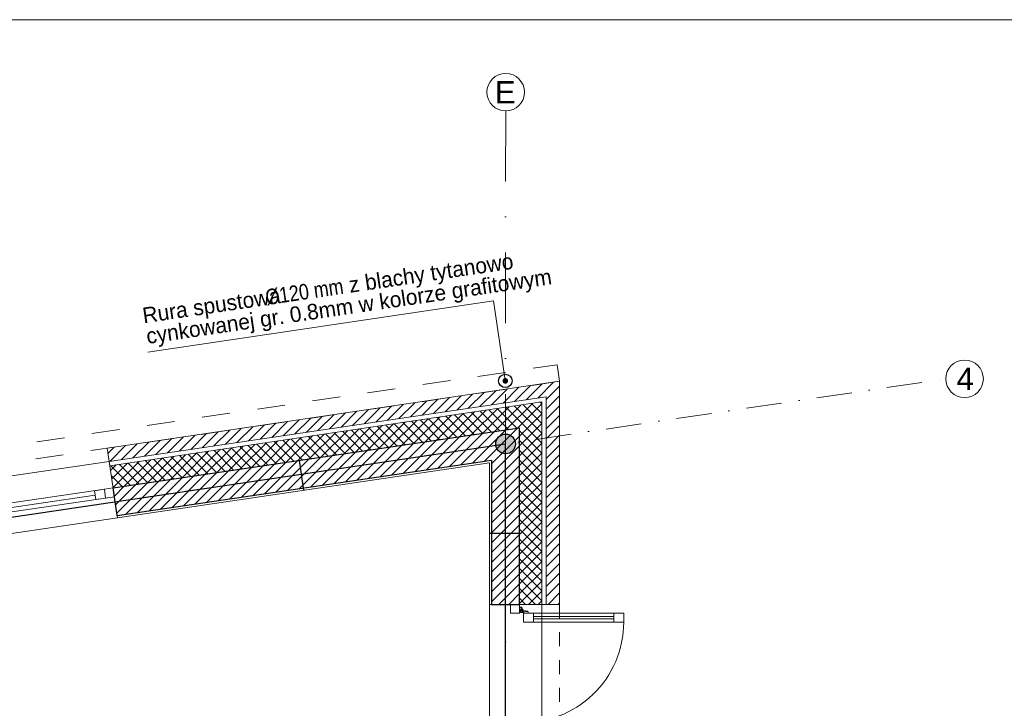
# Model space of a CAD drawing. Header units: metres. Extents: x -10951 to 10441, y -17253 to 1447.
# Tile 53 of 54: x -7218 to -6335, y -13771 to -13153. Entities that reach past the tile are written whole.
import ezdxf
from ezdxf.enums import TextEntityAlignment as Align

# ---------------------------------------------------------------- set-up
doc = ezdxf.new("R2010")
doc.units = ezdxf.units.M
doc.header["$MEASUREMENT"] = 0
for name, pattern in [('8', [0.5, 0.25, -0.25]), ('ACAD_ISO02W100', [15, 12, -3]), ('CONTINOUS', [0]), ('DASHDOT', [25.4, 12.7, -6.35, 0, -6.35])]:
    doc.linetypes.add(name, pattern=pattern)
doc.layers.get('0').update_dxf_attribs({"color": 8})
for name, color, linetype, lineweight in [('#elektryczne', 8, 'Continuous', 20), ('A_B.CIENKIE', 8, 'Continuous', 9), ('A_HACZE', 8, 'Continuous', 5), ('A_OPISY', 8, 'Continuous', 18), ('A_OSIE', 8, 'Continuous', 13), ('A_OZACZENIE DRZWI', 8, 'Continuous', 13), ('A_OZNACZENIA OKIEN', 8, 'Continuous', 13), ('A_PROJEKTOWANE ŚCIANY MUROWANE NOŚNE', 8, 'Continuous', 30), ('A_RS', 8, 'Continuous', 25), ('A_STAL CIENKIE', 8, 'Continuous', 0), ('A_STOLARKA', 8, 'Continuous', 5), ('A_TYNK', 8, 'Continuous', 5), ('EB_ODGROM_INSTALACJA ODGROMOWA', 1, 'Continuous', 30), ('EB_UZIEMIENIE', 1, 'ACAD_ISO02W100', 30)]:
    doc.layers.add(name, color=color, linetype=linetype, lineweight=lineweight)
doc.layers.add('A_OZNACZENIA WARSTW', color=8, linetype='Continuous')
doc.styles.add('ARIAL', font='arial.ttf')
doc.styles.add('GENERATED_STYLE_2', font='ARIALN.TTF')
doc.styles.add('m1_romans', font='romans.shx', dxfattribs={"width": 0.8})
doc.styles.add('opisy okien', font='txt', dxfattribs={"height": 15})

# ---------------------------------------------------------------- blocks, each defined once
blk = doc.blocks.new('_Dot')
at = {"color": 0, "linetype": 'ByBlock', "lineweight": -2}
blk.add_line((-0.5, 0), (-1, 0), dxfattribs=at)
at = {"color": 0, "linetype": 'ByBlock', "const_width": 0.5}
blk.add_lwpolyline([(-0.25, 0, 1), (0.25, 0, 1)], format="xyb", close=True, dxfattribs=at)
blk = doc.blocks.new('podkład')
at = {"layer": 'A_B.CIENKIE', "color": 8, "linetype": '8', "ltscale": 50}
blk.add_line((13910.62, -750.03), (13910.62, -1724.7), dxfattribs=at)
at = {"layer": 'A_HACZE', "color": 8, "linetype": 'Continuous'}
for p, q in [((13874.11, -555.31), (13859.87, -569.55)), ((13884.49, -553.78), (13870.25, -568.02)), ((13894.86, -552.24), (13880.62, -566.48)), ((13905.23, -550.71), (13891, -564.95)), ((13910.62, -554.16), (13898.62, -566.16)), ((13811.86, -564.53), (13797.63, -578.77)), ((13822.24, -562.99), (13808, -577.23)), ((13832.61, -561.46), (13818.37, -575.69)), ((13842.99, -559.92), (13828.75, -574.16)), ((13853.36, -558.39), (13839.12, -572.62)), ((13863.74, -556.85), (13849.5, -571.09)), ((13910.62, -563), (13898.62, -575)), ((13749.62, -573.74), (13735.38, -587.98)), ((13759.99, -572.21), (13745.75, -586.44)), ((13770.37, -570.67), (13756.13, -584.91)), ((13780.74, -569.13), (13766.5, -583.37)), ((13791.12, -567.6), (13776.88, -581.84)), ((13801.49, -566.06), (13787.25, -580.3)), ((13865.5, -572.76), (13841.77, -596.49)), ((13875.88, -571.23), (13852.15, -594.96)), ((13894.62, -605.4), (13862.43, -573.22)), ((13886.25, -569.69), (13862.52, -593.42)), ((13894.62, -596.56), (13870.13, -572.08)), ((13894.62, -570.16), (13872.89, -591.89)), ((13894.62, -587.73), (13877.83, -570.94)), ((13894.62, -578.89), (13885.53, -569.8)), ((13894.62, -570.05), (13893.23, -568.66)), ((13910.62, -571.84), (13898.62, -583.84)), ((13697.75, -581.42), (13683.51, -595.66)), ((13708.12, -579.88), (13693.88, -594.12)), ((13718.49, -578.35), (13704.26, -592.59)), ((13728.87, -576.81), (13714.63, -591.05)), ((13739.24, -575.28), (13725.01, -589.51)), ((13803.25, -581.98), (13779.53, -605.71)), ((13813.63, -580.44), (13789.9, -604.17)), ((13824, -578.9), (13800.27, -602.63)), ((13818.45, -599.94), (13800.84, -582.33)), ((13826.15, -598.8), (13808.54, -581.19)), ((13834.38, -577.37), (13810.65, -601.1)), ((13833.85, -597.67), (13816.24, -580.05)), ((13844.75, -575.83), (13821.02, -599.56)), ((13841.55, -596.53), (13823.94, -578.91)), ((13855.13, -574.3), (13831.4, -598.03)), ((13849.25, -595.39), (13831.63, -577.78)), ((13856.94, -594.25), (13839.33, -576.64)), ((13864.64, -593.11), (13847.03, -575.5)), ((13872.34, -591.97), (13854.73, -574.36)), ((13894.62, -579), (13874.62, -599)), ((13910.62, -580.68), (13898.62, -592.68)), ((13635.5, -590.63), (13621.26, -604.87)), ((13645.87, -589.1), (13631.64, -603.33)), ((13656.25, -587.56), (13642.01, -601.8)), ((13666.62, -586.03), (13652.38, -600.26)), ((13677, -584.49), (13662.76, -598.73)), ((13687.37, -582.95), (13673.13, -597.19)), ((13741.01, -591.19), (13717.28, -614.92)), ((13751.38, -589.65), (13727.65, -613.38)), ((13761.76, -588.12), (13738.03, -611.85)), ((13756.85, -609.06), (13739.24, -591.45)), ((13764.55, -607.92), (13746.94, -590.31)), ((13772.13, -586.58), (13748.4, -610.31)), ((13772.25, -606.78), (13754.64, -589.17)), ((13782.51, -585.05), (13758.78, -608.78)), ((13779.95, -605.64), (13762.34, -588.03)), ((13792.88, -583.51), (13769.15, -607.24)), ((13787.65, -604.5), (13770.04, -586.89)), ((13795.35, -603.36), (13777.74, -585.75)), ((13803.05, -602.22), (13785.44, -584.61)), ((13810.75, -601.08), (13793.14, -583.47)), ((13894.62, -587.84), (13874.62, -607.84)), ((13910.62, -589.52), (13898.62, -601.52)), ((13573.25, -599.85), (13559.01, -614.08)), ((13583.63, -598.31), (13569.39, -612.55)), ((13594, -596.77), (13579.76, -611.01)), ((13604.38, -595.24), (13590.14, -609.48)), ((13614.75, -593.7), (13600.51, -607.94)), ((13625.12, -592.17), (13610.89, -606.41)), ((13678.76, -600.4), (13655.03, -624.13)), ((13689.14, -598.87), (13665.41, -622.6)), ((13699.51, -597.33), (13675.78, -621.06)), ((13702.96, -617.04), (13685.35, -599.43)), ((13709.89, -595.8), (13686.16, -619.53)), ((13710.66, -615.9), (13693.05, -598.29)), ((13720.26, -594.26), (13696.53, -617.99)), ((13718.36, -614.76), (13700.75, -597.15)), ((13730.63, -592.72), (13706.9, -616.45)), ((13726.06, -613.62), (13708.45, -596.01)), ((13733.76, -612.48), (13716.15, -594.87)), ((13741.46, -611.34), (13723.85, -593.73)), ((13749.16, -610.2), (13731.54, -592.59)), ((13821.02, -599.56), (13791.36, -629.23)), ((13831.4, -598.03), (13801.73, -627.69)), ((13841.77, -596.49), (13812.11, -626.15)), ((13852.15, -594.96), (13822.48, -624.62)), ((13862.52, -593.42), (13832.86, -623.08)), ((13872.89, -591.89), (13843.23, -621.55)), ((13874.62, -599), (13849.62, -624)), ((13894.62, -614.24), (13874.62, -594.24)), ((13894.62, -596.68), (13874.62, -616.68)), ((13910.62, -598.36), (13898.62, -610.36)), ((13511.01, -609.06), (13505.62, -614.45)), ((13521.38, -607.52), (13507.14, -621.76)), ((13531.76, -605.99), (13517.52, -620.23)), ((13542.13, -604.45), (13527.89, -618.69)), ((13552.5, -602.92), (13538.27, -617.15)), ((13562.88, -601.38), (13548.64, -615.62)), ((13626.89, -608.08), (13603.16, -631.81)), ((13637.27, -606.54), (13613.54, -630.27)), ((13641.37, -626.15), (13623.75, -608.54)), ((13647.64, -605.01), (13623.91, -628.74)), ((13649.06, -625.02), (13631.45, -607.4)), ((13658.01, -603.47), (13634.28, -627.2)), ((13656.76, -623.88), (13639.15, -606.26)), ((13668.39, -601.94), (13644.66, -625.67)), ((13664.46, -622.74), (13646.85, -605.12)), ((13672.16, -621.6), (13654.55, -603.99)), ((13679.86, -620.46), (13662.25, -602.85)), ((13687.56, -619.32), (13669.95, -601.71)), ((13695.26, -618.18), (13677.65, -600.57)), ((13758.78, -608.78), (13729.11, -638.44)), ((13769.15, -607.24), (13739.49, -636.9)), ((13779.53, -605.71), (13749.86, -635.37)), ((13789.9, -604.17), (13760.24, -633.83)), ((13800.27, -602.63), (13770.61, -632.3)), ((13810.65, -601.1), (13780.99, -630.76)), ((13874.62, -607.84), (13849.62, -632.84)), ((13894.62, -623.08), (13874.62, -603.08)), ((13894.62, -605.52), (13874.62, -625.52)), ((13910.62, -607.2), (13898.62, -619.2)), ((13564.64, -617.29), (13540.91, -641.02)), ((13575.02, -615.76), (13551.29, -639.49)), ((13585.39, -614.22), (13561.66, -637.95)), ((13579.77, -635.27), (13562.16, -617.66)), ((13587.47, -634.13), (13569.86, -616.52)), ((13595.77, -612.69), (13572.04, -636.42)), ((13595.17, -632.99), (13577.56, -615.38)), ((13606.14, -611.15), (13582.41, -634.88)), ((13602.87, -631.85), (13585.26, -614.24)), ((13616.52, -609.61), (13592.79, -633.34)), ((13610.57, -630.71), (13592.96, -613.1)), ((13618.27, -629.57), (13600.66, -611.96)), ((13625.97, -628.43), (13608.36, -610.82)), ((13633.67, -627.29), (13616.06, -609.68)), ((13696.53, -617.99), (13666.87, -647.65)), ((13706.9, -616.45), (13677.24, -646.12)), ((13717.28, -614.92), (13687.62, -644.58)), ((13727.65, -613.38), (13697.99, -643.05)), ((13738.03, -611.85), (13708.37, -641.51)), ((13748.4, -610.31), (13718.74, -639.97)), ((13874.62, -616.68), (13849.62, -641.68)), ((13894.62, -631.92), (13874.62, -611.92)), ((13894.62, -614.36), (13874.62, -634.36)), ((13910.62, -616.03), (13898.62, -628.03)), ((13512.77, -624.97), (13507.9, -629.84)), ((13525.88, -643.25), (13508.27, -625.64)), ((13523.15, -623.43), (13509.04, -637.54)), ((13533.52, -621.9), (13510.18, -645.24)), ((13533.58, -642.11), (13515.96, -624.5)), ((13543.9, -620.36), (13520.17, -644.09)), ((13541.28, -640.97), (13523.66, -623.36)), ((13554.27, -618.83), (13530.54, -642.56)), ((13548.97, -639.83), (13531.36, -622.22)), ((13556.67, -638.69), (13539.06, -621.08)), ((13564.37, -637.55), (13546.76, -619.94)), ((13572.07, -636.41), (13554.46, -618.8)), ((13644.66, -625.67), (13615, -655.33)), ((13655.03, -624.13), (13625.37, -653.79)), ((13665.41, -622.6), (13635.74, -652.26)), ((13675.78, -621.06), (13646.12, -650.72)), ((13686.16, -619.53), (13656.49, -649.19)), ((13874.62, -625.52), (13849.62, -650.52)), ((13894.62, -640.76), (13874.62, -620.76)), ((13894.62, -623.2), (13874.62, -643.2)), ((13910.62, -624.87), (13898.62, -636.87)), ((13518.18, -644.39), (13508.64, -634.85)), ((13582.41, -634.88), (13552.75, -664.54)), ((13592.79, -633.34), (13563.12, -663.01)), ((13603.16, -631.81), (13573.5, -661.47)), ((13613.54, -630.27), (13583.87, -659.94)), ((13623.91, -628.74), (13594.25, -658.4)), ((13634.28, -627.2), (13604.62, -656.87)), ((13874.62, -634.36), (13849.62, -659.36)), ((13894.62, -649.6), (13874.62, -629.6)), ((13894.62, -632.03), (13874.62, -652.03)), ((13910.62, -633.71), (13898.62, -645.71)), ((13520.17, -644.09), (13511.32, -652.94)), ((13530.54, -642.56), (13512.46, -660.64)), ((13540.91, -641.02), (13513.6, -668.34)), ((13551.29, -639.49), (13521.63, -669.15)), ((13561.66, -637.95), (13532, -667.61)), ((13572.04, -636.42), (13542.38, -666.08)), ((13874.62, -643.2), (13849.62, -668.2)), ((13894.62, -658.44), (13874.62, -638.44)), ((13894.62, -640.87), (13874.62, -660.87)), ((13910.62, -642.55), (13898.62, -654.55)), ((13510.48, -645.53), (13510.18, -645.22)), ((13874.62, -652.03), (13849.62, -677.03)), ((13894.62, -667.27), (13874.62, -647.27)), ((13894.62, -649.71), (13874.62, -669.71)), ((13910.62, -651.39), (13898.62, -663.39)), ((13874.62, -660.87), (13849.62, -685.87)), ((13894.62, -676.11), (13874.62, -656.11)), ((13894.62, -658.55), (13874.62, -678.55)), ((13910.62, -660.23), (13898.62, -672.23)), ((13874.62, -669.71), (13849.62, -694.71)), ((13894.62, -684.95), (13874.62, -664.95)), ((13894.62, -667.39), (13874.62, -687.39)), ((13910.62, -669.07), (13898.62, -681.07)), ((13874.62, -678.55), (13849.62, -703.55)), ((13894.62, -693.79), (13874.62, -673.79)), ((13894.62, -676.23), (13874.62, -696.23)), ((13910.62, -677.91), (13898.62, -689.91)), ((13874.62, -687.39), (13849.62, -712.39)), ((13894.62, -702.63), (13874.62, -682.63)), ((13894.62, -685.07), (13874.62, -705.07)), ((13910.62, -686.74), (13898.62, -698.74)), ((13874.62, -696.23), (13849.62, -721.23)), ((13894.62, -711.47), (13874.62, -691.47)), ((13894.62, -693.91), (13874.62, -713.91)), ((13910.62, -695.58), (13898.62, -707.58)), ((13874.62, -705.07), (13849.62, -730.07)), ((13894.62, -720.31), (13874.62, -700.31)), ((13894.62, -702.74), (13874.62, -722.74)), ((13910.62, -704.42), (13898.62, -716.42)), ((13874.62, -713.91), (13849.62, -738.91)), ((13894.62, -729.15), (13874.62, -709.15)), ((13894.62, -711.58), (13874.62, -731.58)), ((13910.62, -713.26), (13898.62, -725.26)), ((13874.62, -722.74), (13849.62, -747.74)), ((13894.62, -737.99), (13874.62, -717.99)), ((13894.62, -720.42), (13874.62, -740.42)), ((13910.62, -722.1), (13898.62, -734.1)), ((13874.62, -731.58), (13856.17, -750.03)), ((13894.62, -746.82), (13874.62, -726.82)), ((13894.62, -729.26), (13874.62, -749.26)), ((13910.62, -730.94), (13898.62, -742.94)), ((13874.62, -740.42), (13865.01, -750.03)), ((13888.99, -750.03), (13874.62, -735.66)), ((13894.62, -738.1), (13882.69, -750.03)), ((13910.62, -739.78), (13900.36, -750.03)), ((13874.62, -749.26), (13873.85, -750.03)), ((13880.15, -750.03), (13874.62, -744.5)), ((13894.62, -746.94), (13891.53, -750.03)), ((13910.62, -748.62), (13909.2, -750.03))]:
    blk.add_line(p, q, dxfattribs=at)
at = {"layer": 'A_OPISY', "color": 8, "linetype": 'CONTINOUS', "ltscale": 0.1}
blk.add_lwpolyline([(13861.2, -544.59), (13851.33, -477.86), (13541.38, -523.73)], dxfattribs=at)
at = {"layer": 'A_OSIE', "color": 8, "linetype": 'DASHDOT', "ltscale": 5}
blk.add_line((13862.27, -307.18), (13861.3, -2335.96), dxfattribs=at)
at = {"layer": 'A_OSIE', "color": 8, "linetype": 'DASHDOT', "ltscale": 2.5}
blk.add_line((13512.06, -657.93), (14256.99, -547.67), dxfattribs=at)
at = {"layer": 'A_OSIE', "color": 8, "linetype": 'Continuous', "ltscale": 5}
for centre in [(13862.27, -290.54), (14273.84, -547.67)]:
    blk.add_circle(centre, 16.85, dxfattribs=at)
at = {"layer": 'A_OZNACZENIA WARSTW', "color": 8, "linetype": 'Continuous'}
for p, q in [((13676.94, -620.89), (13680.9, -647.6)), ((13874.62, -686.48), (13847.62, -686.48))]:
    blk.add_line(p, q, dxfattribs=at)
at = {"layer": 'A_PROJEKTOWANE ŚCIANY MUROWANE NOŚNE', "color": 8}
for p, q in [((13510.23, -645.57), (13874.62, -591.63)), ((13874.62, -750.03), (13874.62, -591.63)), ((13513.89, -670.3), (13849.62, -620.6)), ((13849.62, -620.6), (13849.62, -750.03)), ((13513.89, -670.3), (13510.23, -645.57)), ((13849.62, -750.03), (13874.62, -750.03))]:
    blk.add_line(p, q, dxfattribs=at)
at = {"layer": 'A_RS', "color": 8, "lineweight": 25}
blk.add_circle((13861.93, -549.53), 6, dxfattribs=at)
at = {"layer": 'A_STAL CIENKIE', "color": 8, "linetype": '8', "ltscale": 100}
for p, q in [((10325.66, -1065.38), (13908.4, -535.07)), ((13908.4, -535.07), (13910.62, -549.91)), ((13910.62, -549.91), (10327.86, -1080.21))]:
    blk.add_line(p, q, dxfattribs=at)
at = {"layer": 'A_STOLARKA', "color": 8}
for p, q in [((13506.71, -621.83), (13251.49, -659.6)), ((13514.18, -672.27), (13506.71, -621.83)), ((13502.31, -646.74), (13255.01, -683.34)), ((13493.99, -652.01), (13272.41, -684.81)), ((13502.31, -646.74), (13493.41, -648.05)), ((13493.41, -648.05), (13494.58, -655.97)), ((13510.23, -645.57), (13502.31, -646.74)), ((13502.31, -646.74), (13503.48, -654.65)), ((13503.48, -654.65), (13502.31, -646.74)), ((13510.23, -645.57), (13506.27, -646.15)), ((13511.4, -653.48), (13510.23, -645.57)), ((13511.4, -653.48), (13256.18, -691.26)), ((13494.58, -655.97), (13503.48, -654.65)), ((13503.48, -654.65), (13511.4, -653.48)), ((13258.96, -710.05), (13514.18, -672.27)), ((13894.62, -750.03), (13847.62, -750.03)), ((13847.62, -750.03), (13847.62, -1050.03)), ((13866.62, -754.03), (13866.62, -750.03)), ((13866.62, -750.03), (13874.62, -750.03)), ((13866.62, -758.03), (13866.62, -750.03)), ((13874.62, -750.03), (13874.62, -758.03)), ((13894.62, -1050.03), (13894.62, -750.03)), ((13874.62, -758.03), (13866.62, -758.03)), ((13875.51, -752.46), (13874.62, -752.46)), ((13874.62, -752.46), (13874.62, -755.36)), ((13875.17, -755.36), (13874.62, -755.36)), ((13875.32, -756.01), (13875.27, -755.45)), ((13875.96, -752.76), (13876.42, -752.73)), ((13876.52, -754.71), (13875.96, -752.76)), ((13876.42, -752.55), (13876.42, -752.55)), ((13876.42, -752.73), (13876.42, -752.55)), ((13877.22, -754.75), (13876.64, -752.71)), ((13877.35, -757.27), (13879.32, -757.51)), ((13882.04, -755.99), (13877.89, -755.42)), ((13882.01, -756.67), (13877.92, -756.1)), ((13879.41, -757.61), (13879.41, -758.02)), ((13879.41, -758.02), (13882.31, -758.02)), ((13882.01, -756.67), (13882.04, -756.22)), ((13882.04, -756.22), (13882.21, -756.22)), ((13882.21, -756.22), (13882.21, -756.22)), ((13882.31, -757.13), (13882.31, -758.02))]:
    blk.add_line(p, q, dxfattribs=at)
at = {"layer": 'A_STOLARKA', "color": 8, "linetype": 'Continuous'}
for p, q in [((13875.77, -755.52), (13875.77, -755.52)), ((13875.77, -755.52), (13875.77, -755.52)), ((13875.77, -755.52), (13875.77, -756.02)), ((13875.77, -755.52), (13875.77, -755.82)), ((13875.77, -755.82), (13875.77, -756.02)), ((13875.77, -756.02), (13875.77, -756.52)), ((13875.77, -756.02), (13875.77, -756.22)), ((13875.77, -756.22), (13875.77, -756.52)), ((13875.77, -756.52), (13875.77, -756.52)), ((13875.77, -756.52), (13875.77, -756.52)), ((13875.84, -755.52), (13875.84, -756.02)), ((13875.84, -756.02), (13875.84, -756.52)), ((13877.27, -755.32), (13875.97, -755.32)), ((13877.27, -755.39), (13875.97, -755.39)), ((13875.97, -756.65), (13877.27, -756.65)), ((13875.97, -756.72), (13877.27, -756.72)), ((13877.4, -756.02), (13877.4, -755.52)), ((13877.4, -756.52), (13877.4, -756.02)), ((13877.47, -755.72), (13877.47, -755.52)), ((13877.47, -755.82), (13877.47, -755.72)), ((13877.92, -755.82), (13877.47, -755.82)), ((13877.47, -756.32), (13877.47, -756.22)), ((13877.47, -756.22), (13877.92, -756.22)), ((13877.47, -756.52), (13877.47, -756.32))]:
    blk.add_line(p, q, dxfattribs=at)
at = {"layer": 'A_STOLARKA', "color": 8, "ltscale": 2}
for p, q in [((13887.12, -758.02), (13878.12, -758.02)), ((13878.12, -758.02), (13878.12, -766.02)), ((13887.12, -766.02), (13887.12, -758.02)), ((13887.12, -758.02), (13968.12, -758.02)), ((13887.12, -766.02), (13887.12, -758.02)), ((13968.12, -758.02), (13959.12, -758.02)), ((13959.12, -758.02), (13959.12, -766.02)), ((13968.12, -758.02), (13968.12, -766.02)), ((13968.12, -766.02), (13968.12, -758.02)), ((13878.12, -766.02), (13887.12, -766.02)), ((13959.12, -761.02), (13887.12, -761.02)), ((13887.12, -761.02), (13887.12, -763.02)), ((13887.12, -763.02), (13959.12, -763.02)), ((13968.12, -766.02), (13887.12, -766.02)), ((13959.12, -763.02), (13959.12, -761.02)), ((13959.12, -766.02), (13968.12, -766.02))]:
    blk.add_line(p, q, dxfattribs=at)
at = {"layer": 'A_STOLARKA', "color": 8}
for centre, radius, start, end in [((13875.17, -755.46), 0.1, 4.68636, 90), ((13881.32, -756.02), 6, 172.17528, 187.82477), ((13875.87, -755.27), 0.5, 97.82486, 172.17588), ((13875.87, -756.77), 0.5, 187.82417, 262.17558), ((13875.55, -756.5), 4.04, 76.44792, 90.54654), ((13876.62, -760.72), 6, 90.00003, 97.82475), ((13876.62, -751.32), 6, 262.17529, 277.82477), ((13876.45, -752.76), 0.2, 15.79959, 76.44792), ((13876.62, -760.72), 6, 82.17525, 90.00003), ((13877.37, -755.27), 0.5, 7.82412, 82.17549), ((13877.37, -756.77), 0.5, 277.82476, 352.17588), ((13871.92, -756.02), 6, 1.91021, 7.82472), ((13871.92, -756.02), 6, 352.17528, 358.08979), ((13879.31, -757.61), 0.1, 0, 83.02711), ((13882.01, -756.19), 0.2, 352.08691, 82.08691), ((13878.26, -757.09), 4.04, 359.45346, 12.41062), ((13877.99, -765.97), 90.13, 267.85672, 359.96581)]:
    blk.add_arc(centre, radius, start, end, dxfattribs=at)
at = {"layer": 'A_STOLARKA', "color": 8, "linetype": 'Continuous'}
for centre, radius, start, end in [((13881.32, -756.02), 5.85, 172.17528, 187.82474), ((13875.87, -755.27), 0.35, 97.82486, 172.17614), ((13875.87, -756.77), 0.35, 187.82417, 262.17571), ((13875.97, -755.52), 0.2, 90, 180), ((13875.97, -755.52), 0.2, 90, 180), ((13875.97, -756.52), 0.2, 180, 270), ((13875.97, -756.52), 0.2, 180, 270), ((13876.62, -760.72), 5.85, 90.00003, 97.82475), ((13876.62, -751.32), 5.85, 262.17529, 277.82477), ((13875.97, -755.52), 0.13, 90, 180), ((13875.97, -756.52), 0.13, 180, 270), ((13876.62, -760.72), 5.85, 82.17525, 90.00003), ((13877.27, -755.52), 0.2, 0, 90), ((13877.27, -755.52), 0.2, 0, 90), ((13877.27, -755.52), 0.13, 0, 90), ((13877.27, -756.52), 0.2, 270, 0), ((13877.27, -756.52), 0.2, 270, 0), ((13877.27, -756.52), 0.13, 270, 0), ((13877.37, -755.27), 0.35, 7.82412, 82.17559), ((13877.37, -756.77), 0.35, 277.82476, 352.17614), ((13871.92, -756.02), 5.85, 0, 7.82473), ((13871.92, -756.02), 5.85, 352.17528, 0), ((13871.92, -756.02), 6, 358.08979, 1.91021)]:
    blk.add_arc(centre, radius, start, end, dxfattribs=at)
at = {"layer": 'A_TYNK', "color": 8, "linetype": 'Continuous'}
for p, q in [((13504.95, -609.95), (13910.62, -549.91)), ((13910.62, -549.91), (13910.62, -750.03)), ((13506.71, -621.83), (13898.62, -563.82)), ((13898.62, -563.82), (13898.62, -750.03)), ((13507.3, -625.78), (13894.62, -568.45)), ((13507.3, -625.78), (13894.62, -568.45)), ((13894.62, -568.45), (13894.62, -750.03)), ((13894.62, -568.45), (13894.62, -750.03)), ((13507.3, -625.78), (13504.95, -609.95)), ((13910.62, -750.03), (13894.62, -750.03))]:
    blk.add_line(p, q, dxfattribs=at)
at = {"layer": 'A_TYNK', "color": 8}
for p, q in [((13514.18, -672.28), (13847.62, -622.92)), ((13847.62, -622.92), (13847.62, -750.03))]:
    blk.add_line(p, q, dxfattribs=at)
at = {"layer": 'A_OPISY', "color": 8, "linetype": 'CONTINOUS', "ltscale": 0.1, "xscale": 5, "yscale": 5, "zscale": 5, "rotation": 278.4195297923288}
blk.add_blockref('_Dot', (13861.93, -549.53), dxfattribs=at)
at = {"layer": 'A_OPISY', "color": 8, "linetype": 'Continuous', "lineweight": 18}
for s, style, p in [(' z blachy tytanowo', 'opisy okien', (13717.55, -471.29)), ('cynkowanej gr. 0.8mm w kolorze grafitowym', 'opisy okien', (13541.02, -516.43)), ('Ø120 mm', 'GENERATED_STYLE_2', (13647.89, -481.6)), ('Rura spustowa ', 'opisy okien', (13537.66, -497.92))]:
    blk.add_text(s, height=14, rotation=8.41953, dxfattribs=dict(at, style=style)).set_placement(p)
at = {"layer": 'A_OSIE', "color": 8, "linetype": 'Continuous', "lineweight": 18, "style": 'ARIAL'}
for s, p in [('E', (13852.59, -300.54)), ('4', (14266.57, -557.67))]:
    blk.add_text(s, height=20, dxfattribs=at).set_placement(p)
at = {"layer": 'A_OZACZENIE DRZWI', "color": 8, "ltscale": 0.1, "style": 'm1_romans', "width": 0.8}
for rotation, p in [(98.48606, (12735.07, -773.13)), (359.99999, (12573.8, -1012.7)), (89.99999, (11565.29, -1150.14)), (89.99999, (11872.29, -1150.14)), (89.99999, (12230.03, -1245.64)), (89.99999, (12385.87, -1249.44)), (89.99999, (11565.29, -1370.89)), (89.99999, (11872.29, -1370.89)), (89.99999, (12230.03, -1370.89)), (89.99999, (12389.3, -1370.89)), (89.99999, (11748.79, -1556.15)), (89.99999, (11986.6, -1556.15)), (89.99999, (12389.3, -1556.15)), (359.99999, (12235.05, -1664.2)), (359.99999, (12235.05, -1880.2)), (89.99999, (11745.78, -2001.94))]:
    blk.add_attdef('SZEROKOSC', text='', height=10, rotation=rotation, dxfattribs=at).set_placement(p, align=Align.BOTTOM_CENTER)
for rotation, p in [(98.48606, (12738.56, -773.47)), (359.99999, (12572.95, -1016.09)), (89.99999, (11568.68, -1150.99)), (89.99999, (11875.68, -1150.99)), (89.99999, (12233.42, -1246.49)), (89.99999, (12389.27, -1250.29)), (89.99999, (11568.68, -1371.74)), (89.99999, (11875.68, -1371.74)), (89.99999, (12233.42, -1371.74)), (89.99999, (12392.69, -1371.74)), (89.99999, (11752.19, -1557)), (89.99999, (11990, -1557)), (89.99999, (12392.69, -1557)), (359.99999, (12234.2, -1667.59)), (359.99999, (12234.2, -1883.59)), (89.99999, (11749.18, -2002.79))]:
    blk.add_attdef('WYSOKOSC', text='', height=10, rotation=rotation, dxfattribs=at).set_placement(p, align=Align.TOP_CENTER)
at = {"layer": 'A_OZNACZENIA OKIEN', "color": 8, "ltscale": 0.1, "style": 'm1_romans', "width": 0.8}
for rotation, p in [(278.86761, (13373.71, -593.04)), (278.86761, (12983.87, -650.74)), (278.86761, (12445.73, -730.4)), (278.86761, (12224.15, -763.19)), (0.00001, (14017.48, -900.03)), (278.86761, (11021.54, -941.2)), (278.86761, (10640.69, -997.57)), (0.00001, (14017.48, -1574.7)), (89.99999, (10819.6, -2080.7)), (89.99999, (11204.6, -2080.7)), (89.99999, (11970.6, -2080.7)), (89.99999, (13175.8, -2080.7)), (89.99999, (13539.8, -2080.7))]:
    blk.add_attdef('SZEROKOSC', text='', height=10, rotation=rotation, dxfattribs=at).set_placement(p, align=Align.BOTTOM_CENTER)
for rotation, p in [(278.86761, (13403.28, -587.56)), (278.86761, (13013.44, -645.27)), (278.86761, (12475.3, -724.92)), (278.86761, (12253.72, -757.72)), (278.86761, (11051.11, -935.72)), (0.00001, (14011.09, -903.42)), (278.86761, (10670.26, -992.09)), (0.00001, (14011.09, -1578.09)), (89.99999, (10823, -2081.55)), (89.99999, (11208, -2081.55)), (89.99999, (11974, -2081.55)), (89.99999, (13179.19, -2081.55)), (89.99999, (13543.19, -2081.55))]:
    blk.add_attdef('WYSOKOSC', text='', height=10, rotation=rotation, dxfattribs=at).set_placement(p, align=Align.TOP_CENTER)
blk = doc.blocks.new('zlacze_spawane')
at = {"layer": 'EB_ODGROM_INSTALACJA ODGROMOWA', "transparency": 33554559}
h = blk.add_hatch(color=256, dxfattribs=at)
edge = h.paths.add_edge_path()
edge.add_arc((0, 0), 72, 0, 360)
at = {"layer": 'EB_ODGROM_INSTALACJA ODGROMOWA'}
blk.add_circle((0, 0), 72, dxfattribs=at)

msp = doc.modelspace()

# ---------------------------------------------------------------- linework, layer by layer
at = {"layer": '#elektryczne', "color": 0, "linetype": 'Continuous', "lineweight": 18}
msp.add_lwpolyline([(-10950.77, -17253.09), (-10950.77, -13153.09), (-5110.77, -13153.09), (-5110.77, -17253.09)], close=True, dxfattribs=at)
at = {"layer": 'EB_UZIEMIENIE', "linetype": 'Continuous', "lineweight": 30}
for p in [(-7745.52, -13676.23), (-6782.57, -14304.79)]:
    msp.add_line(p, (-6782.2, -13533.71), dxfattribs=at)

# ---------------------------------------------------------------- block references
at = {"layer": '#elektryczne', "color": 8, "linetype": 'Continuous', "lineweight": 18}
msp.add_blockref('podkład', (-20644.32, -12927.59), dxfattribs=at)
at = {"layer": 'EB_UZIEMIENIE', "color": 240, "true_color": 0xed1f24, "xscale": 0.1224999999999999, "yscale": 0.1224999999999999, "zscale": 0.1224999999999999, "rotation": 269.9042895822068}
msp.add_blockref('zlacze_spawane', (-6782.2, -13533.71), dxfattribs=at)

doc.saveas('drawing.dxf')
